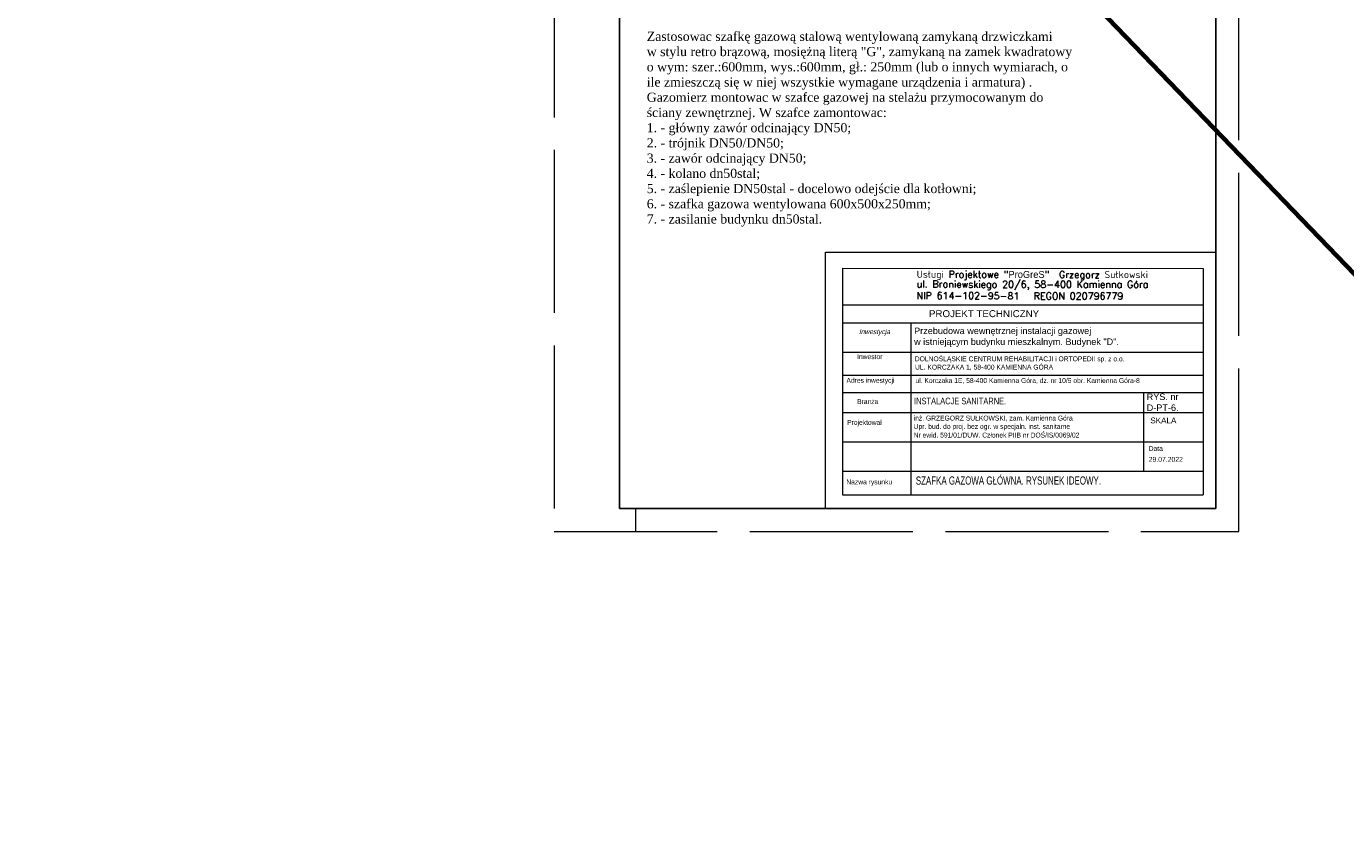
# Model space of a CAD drawing. Extents: x 34439 to 126910, y -74890 to 17912.
# Tile 27 of 144: x 93215 to 97262, y -60018 to -57582. Entities that reach past the tile are written whole.
import ezdxf

# ---------------------------------------------------------------- set-up
doc = ezdxf.new("R2010")
doc.units = 0
doc.header["$MEASUREMENT"] = 0
doc.linetypes.add('Przekrojowa', pattern=[600, 500, -100])
for name, color, linetype, lineweight in [('_konstrukcja', 96, 'Continuous', 20), ('tabelka', 255, 'Continuous', 13), ('tabelka2', 251, 'Continuous', 13)]:
    doc.layers.add(name, color=color, linetype=linetype, lineweight=lineweight)
doc.layers.add('urządzenia', color=140, linetype='Continuous')
doc.styles.add('GA4-ATR-TEXT', font='arial.ttf', dxfattribs={"width": 0.9})
doc.styles.add('GENERATED_STYLE_1', font='ARIAL.TTF')
doc.styles.add('ROMANS', font='SIMPLEX.SHX', dxfattribs={"width": 0.85, "oblique": 15, "height": 16})
doc.styles.get("Standard").update_dxf_attribs({"font": 'ARIALN.TTF'})
doc.styles.add('T.N.ROMAN', font='SIMPLEX')

msp = doc.modelspace()

# ---------------------------------------------------------------- linework, layer by layer
at = {"color": 62, "linetype": 'Przekrojowa', "lineweight": 18}
for p, q in [((94833.8, -56161.2), (94833.8, -59131.2)), ((96933.8, -59131.2), (96933.8, -56161.2)), ((96933.8, -59131.2), (96933.8, -56161.2)), ((94833.8, -59131.2), (96933.8, -59131.2))]:
    msp.add_line(p, q, dxfattribs=at)
at = {"linetype": 'Continuous'}
for p, q in [((95033.8, -56231.2), (95033.8, -59061.2)), ((96863.8, -59061.2), (96863.8, -56231.2)), ((96863.8, -59061.2), (96863.8, -56231.2)), ((95033.8, -59061.2), (96863.8, -59061.2))]:
    msp.add_line(p, q, dxfattribs=at)
at = {"color": 250, "linetype": 'Continuous', "lineweight": 18}
msp.add_line((95083.8, -59131.2), (95083.8, -59061.2), dxfattribs=at)
at = {"layer": '_konstrukcja', "lineweight": 70, "ltscale": 50}
msp.add_line((103631.9, -64931.8), (84783.7, -45352.5), dxfattribs=at)
at = {"layer": 'tabelka', "linetype": 'Continuous'}
msp.add_lwpolyline([(95666.3, -58274.7), (96863.8, -58274.7), (96863.8, -59061.2), (95666.3, -59061.2)], close=True, dxfattribs=at)
at = {"layer": 'tabelka2', "linetype": 'Continuous'}
msp.add_line((95718.2, -58323.4), (95718.2, -59018.8), dxfattribs=at)
at = {"layer": 'tabelka2'}
for p, q in [((95718.2, -58323.4), (96824.4, -58325.1)), ((96824.4, -58325.1), (96824.4, -59018.8)), ((95718.2, -58436.1), (96824.4, -58436.1)), ((95718.2, -58491.6), (96823.7, -58491.6)), ((95927.4, -58491.6), (95927.4, -59018.8)), ((95718.2, -58580.9), (96823.7, -58580.9)), ((95718.2, -58652.1), (96823.7, -58652.1)), ((95718.2, -58705), (96823.7, -58705)), ((96642.5, -58946.7), (96642.5, -58705)), ((95718.2, -58766.7), (96824.4, -58766.7)), ((95718.2, -58856.7), (96824.4, -58856.7)), ((95718.2, -58946.7), (96824.4, -58946.7)), ((95718.2, -59018.8), (96824.4, -59018.8))]:
    msp.add_line(p, q, dxfattribs=at)

# ---------------------------------------------------------------- texts
for s, p in [('Projektował', (95732.2, -58804.4)), ('inż. GRZEGORZ SUŁKOWSKI, zam. Kamienna Góra', (95936.5, -58791.1)), ('Upr. bud. do proj. bez ogr. w specjaln. inst. sanitarne', (95936.5, -58816.6)), ('Nr ewid. 591/01/DUW. Członek PIIB nr DOŚ/IS/0069/02', (95936.5, -58843.2))]:
    msp.add_text(s, height=15, dxfattribs=at).set_placement(p)
at = {"layer": 'tabelka2', "width": 0.85}
msp.add_text('SZAFKA GAZOWA GŁÓWNA. RYSUNEK IDEOWY.', height=25, dxfattribs=at).set_placement((95943.1, -58987.6))
at = {"layer": 'tabelka2', "char_height": 21.327, "width": 2654.47, "attachment_point": 1, "rotation": 359.9094, "style": 'T.N.ROMAN'}
for s, insert in [('Usługi Projektowe "{\\fBrush Script MT|b0|i0|c0|p66;ProGreS}"  Grzegorz Sułkowski', (95945.6, -58331.8)), ('ul. Broniewskiego 20/6, 58-400 Kamienna Góra\\PNIP 614-102-95-81   REGON 020796779', (95945.6, -58362))]:
    msp.add_mtext(s, dxfattribs=dict(at, insert=insert))
at = {"layer": 'tabelka2', "attachment_point": 1}
for s, insert, char_height, width, style in [('PROJEKT TECHNICZNY', (95983.4, -58452.6), 21.349, 2657.127, 'GENERATED_STYLE_1'), ('{\\fArial|b0|i0|c238|p0;Inwestycja }', (95768.5, -58511), 15, 1107.136, 'ROMANS'), ('Przebudowa wewnętrznej instalacji gazowej\\Pw istniejącym budynku mieszkalnym. Budynek "D".', (95937.8, -58505.9), 20, 1469.909, 'GENERATED_STYLE_1'), ('DOLNOŚLĄSKIE CENTRUM REHABILITACJI i ORTOPEDII sp. z o.o.', (95940, -58594.3), 15, 1107.136, 'GA4-ATR-TEXT'), ('UL. KORCZAKA 1, 58-400 KAMIENNA GÓRA', (95940.6, -58619.8), 15, 1107.136, 'GA4-ATR-TEXT'), ('ul. Korczaka 1E, 58-400 Kamienna Góra, dz. nr 10/5 obr. Kamienna Góra-8', (95941.8, -58660.9), 15, 1107.136, 'GA4-ATR-TEXT'), ('{\\fArial|b0|i0|c238|p0;RYS. nr \\PD-PT-6.}', (96651.3, -58708.3), 20, 1107.136, 'GENERATED_STYLE_1'), ('{\\fArial|b0|i0|c238|p0;SKALA }', (96662.3, -58781.9), 17.791, 1107.136, 'GENERATED_STYLE_1'), ('29.07.2022', (96657.5, -58902.6), 15, 1107.136, 'GENERATED_STYLE_1')]:
    msp.add_mtext(s, dxfattribs=dict(at, insert=insert, char_height=char_height, width=width, style=style))
at = {"layer": 'tabelka2', "width": 1107.136, "attachment_point": 1}
for s, insert, char_height in [('Inwestor}', (95762.9, -58587.7), 15), ('Adres inwestycji}', (95730.2, -58660.3), 15), ('INSTALACJE SANITARNE. ', (95937.7, -58721.2), 20), ('Branża}', (95762.9, -58725.5), 15), ('Data}', (96657.5, -58869.1), 15), ('Nazwa rysunku }', (95730, -58971.8), 15)]:
    msp.add_mtext(s, dxfattribs=dict(at, insert=insert, char_height=char_height))
at = {"layer": 'urządzenia', "insert": (95117.7, -57598.8), "char_height": 28, "width": 1321.774, "attachment_point": 1}
msp.add_mtext('{\\fTimes New Roman|b0|i0|c238|p18;Zastosowac szafkę gazową stalową wentylowaną zamykaną drzwiczkami\\Pw stylu retro brązową, mosiężną literą "G", zamykaną na zamek kwadratowy\\Po wym: szer.:600mm, wys.:600mm, gł.: 250mm (lub o innych wymiarach, o ile zmieszczą się w niej wszystkie wymagane urządzenia i armatura) .\\PGazomierz montowac w szafce gazowej na stelażu przymocowanym do ściany zewnętrznej. W szafce zamontowac:\\P1. - główny zawór odcinający DN50;\\P2. - trójnik DN50/DN50;\\P3. - zawór odcinający DN50;\\P4. - kolano dn50stal;\\P5. - zaślepienie DN50stal - docelowo odejście dla kotłowni; \\P6. - szafka gazowa wentylowana 600x500x250mm;\\P7. - zasilanie budynku dn50stal.}', dxfattribs=at)

doc.saveas('drawing.dxf')
